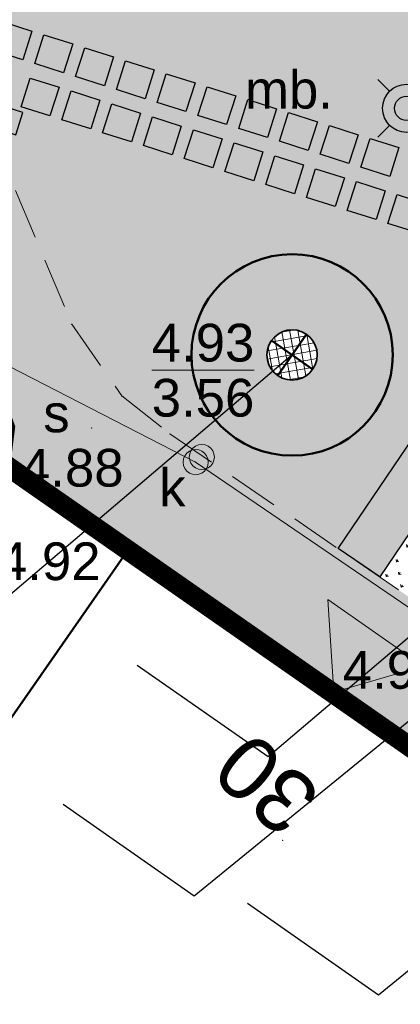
# Model space of a CAD drawing. Extents: x 5477758 to 5478338, y 5918296 to 5918505.
# Tile 52 of 135: x 5477917 to 5477924, y 5918360 to 5918379. Entities that reach past the tile are written whole.
import ezdxf
from ezdxf.enums import TextEntityAlignment as Align

# ---------------------------------------------------------------- set-up
doc = ezdxf.new("R2010")
doc.units = 0
doc.header["$PDSIZE"] = 0.75
doc.linetypes.add('budynki akt$0$DASHED', pattern=[19.05, 12.7, -6.35])
doc.linetypes.add('PRZER2-1', pattern=[3, 2, -1])
doc.layers.get('0').update_dxf_attribs({"linetype": 'CONTINUOUS'})
for name, color, linetype in [('000_wejscia do budynków', 7, 'CONTINUOUS'), ('0_NAWIERZCHNIA MINERALNA', 43, 'CONTINUOUS'), ('0_NAWIERZCHNIA UTWARDZONA_CHODNIK', 254, 'CONTINUOUS'), ('0_podziały zieleni średniowysokiej i nasadzeń niskich', 7, 'CONTINUOUS'), ('0_PROJEKTOWANE ZABAWKI', 7, 'CONTINUOUS'), ('A_GRANICA OPRACOWANIA', 7, 'CONTINUOUS'), ('ZZ_PROJ-numeracja', 5, 'CONTINUOUS')]:
    doc.layers.add(name, color=color, linetype=linetype)
for name, color, linetype, lineweight in [('E_osw', 5, 'CONTINUOUS', 30), ('GESBZO', 7, 'CONTINUOUS', 50), ('GSPPRB', 7, 'CONTINUOUS', 20), ('GSSKOD', 7, 'PRZER2-1', 18), ('GSSKOD_O', 7, 'PRZER2-1', 18), ('GUPIWZ', 7, 'CONTINUOUS', 18), ('GUPIWZ_O', 7, 'CONTINUOUS', 18), ('GUPPRZ', 7, 'CONTINUOUS', 18), ('GUPPRZ_O', 7, 'CONTINUOUS', 18), ('GUPSUT', 7, 'CONTINUOUS', 18), ('GUPSUT_O', 7, 'CONTINUOUS', 18), ('OT_Rzedna', 7, 'CONTINUOUS', 18), ('wysokosci', 7, 'CONTINUOUS', 18), ('ZZ_PROJ-drzewa', 94, 'CONTINUOUS', 50), ('ZZ_PROJ-szraf-korowina', 32, 'CONTINUOUS', 13), ('ZZ_trawnik', 62, 'CONTINUOUS', 50)]:
    doc.layers.add(name, color=color, linetype=linetype, lineweight=lineweight)
for name, color, linetype, lineweight, true_color in [('GEPADR', 7, 'CONTINUOUS', 18, 0x800040), ('GEPADR_O', 7, 'CONTINUOUS', 18, 0x800040), ('GULKPR', 7, 'CONTINUOUS', 18, 0x803300), ('GUPKSD', 7, 'CONTINUOUS', 18, 0x803300)]:
    doc.layers.add(name, color=color, linetype=linetype, lineweight=lineweight, true_color=true_color)
doc.styles.add('GEO-INFO', font='arial.ttf')

# ---------------------------------------------------------------- blocks, each defined once
blk = doc.blocks.new('POINT')
at = {"color": 0}
blk.add_point((0, 0), dxfattribs=at)
blk = doc.blocks.new('KOLO')
blk.add_hatch(color=0).paths.add_polyline_path([(-0.5, 0), (-0.482963, -0.12941), (-0.433013, -0.25), (-0.353553, -0.353553), (-0.25, -0.433013), (-0.12941, -0.482963), (0, -0.5), (0.12941, -0.482963), (0.25, -0.433013), (0.353553, -0.353553), (0.433013, -0.25), (0.482963, -0.12941), (0.5, 0), (0.482963, 0.12941), (0.433013, 0.25), (0.353553, 0.353553), (0.25, 0.433013), (0.12941, 0.482963), (0, 0.5), (-0.12941, 0.482963), (-0.25, 0.433013), (-0.353553, 0.353553), (-0.433013, 0.25), (-0.482963, 0.12941)])
blk = doc.blocks.new('OTRN')
at = {"linetype": 'Continuous', "lineweight": 13}
blk.add_hatch(color=0, dxfattribs=at).paths.add_polyline_path([(0, -0.091, 1), (0, 0.091, 1)])
at = {"color": 0, "linetype": 'Continuous', "lineweight": 13}
blk.add_circle((0, 0), 0.0906, dxfattribs=at)
blk = doc.blocks.new('OKRAG_PELNY')
at = {"color": 0}
blk.add_lwpolyline([(0, 0.5), (0.12941, 0.482963), (0.25, 0.433013), (0.353553, 0.353553), (0.433013, 0.25), (0.482963, 0.12941), (0.5, 0), (0.482963, -0.12941), (0.433013, -0.25), (0.353553, -0.353553), (0.25, -0.433013), (0.12941, -0.482963), (0, -0.5), (-0.12941, -0.482963), (-0.25, -0.433013), (-0.353553, -0.353553), (-0.433013, -0.25), (-0.482963, -0.12941), (-0.5, 0), (-0.482963, 0.12941), (-0.433013, 0.25), (-0.353553, 0.353553), (-0.25, 0.433013), (-0.12941, 0.482963)], close=True, dxfattribs=at)
blk = doc.blocks.new('zw$2EFF')
at = {"lineweight": 18}
blk.add_hatch(color=256, dxfattribs=at).paths.add_polyline_path([(-0.771, 0.963), (0, 0), (0.77, 0.963)])
blk.add_lwpolyline([(-0.771, 0.963), (0.77, 0.963), (0, 0), (-0.771, 0.963)], dxfattribs=at)
blk = doc.blocks.new('zw$6B5E')
at = {"layer": 'E_osw', "color": 5}
for p, q in [((0.363, 0.041), (0.128, 0.275)), ((1.04, 0.041), (1.275, 0.275)), ((0.363, -0.637), (0.128, -0.871)), ((1.04, -0.637), (1.275, -0.871))]:
    blk.add_line(p, q, dxfattribs=at)
for radius in [0.479, 0.242]:
    blk.add_circle((0.702, -0.298), radius, dxfattribs=at)
blk = doc.blocks.new('D4')
at = {"layer": 'ZZ_PROJ-drzewa'}
for p, q in [((0, -0.5), (0, 0.5)), ((0.5, 0), (-0.5, 0))]:
    blk.add_line(p, q, dxfattribs=at)
blk.add_circle((0, 0), 2, dxfattribs=at)

msp = doc.modelspace()

# ---------------------------------------------------------------- hatches: boundary and pattern name
at = {"lineweight": 0}
for points in [[(5477916.97, 5918379.167), (5477916.788, 5918378.595), (5477916.216, 5918378.776), (5477916.398, 5918379.348)], [(5477917.78, 5918378.909), (5477917.598, 5918378.337), (5477917.026, 5918378.519), (5477917.208, 5918379.091)], [(5477918.59, 5918378.652), (5477918.408, 5918378.08), (5477917.836, 5918378.262), (5477918.018, 5918378.833)], [(5477919.4, 5918378.394), (5477919.218, 5918377.822), (5477918.646, 5918378.004), (5477918.828, 5918378.576)], [(5477917.507, 5918378.051), (5477917.326, 5918377.48), (5477916.754, 5918377.661), (5477916.935, 5918378.233)], [(5477920.21, 5918378.137), (5477920.028, 5918377.565), (5477919.456, 5918377.747), (5477919.638, 5918378.319)], [(5477921.02, 5918377.879), (5477920.838, 5918377.308), (5477920.267, 5918377.489), (5477920.448, 5918378.061)], [(5477918.317, 5918377.794), (5477918.136, 5918377.222), (5477917.564, 5918377.404), (5477917.745, 5918377.976)], [(5477921.83, 5918377.622), (5477921.648, 5918377.05), (5477921.077, 5918377.232), (5477921.258, 5918377.804)], [(5477919.127, 5918377.537), (5477918.946, 5918376.965), (5477918.374, 5918377.146), (5477918.556, 5918377.718)], [(5477919.937, 5918377.279), (5477919.756, 5918376.707), (5477919.184, 5918376.889), (5477919.366, 5918377.461)], [(5477922.64, 5918377.365), (5477922.459, 5918376.793), (5477921.887, 5918376.975), (5477922.068, 5918377.546)], [(5477923.45, 5918377.107), (5477923.269, 5918376.535), (5477922.697, 5918376.717), (5477922.879, 5918377.289)], [(5477920.748, 5918377.022), (5477920.566, 5918376.45), (5477919.994, 5918376.632), (5477920.176, 5918377.203)], [(5477924.26, 5918376.85), (5477924.079, 5918376.278), (5477923.507, 5918376.46), (5477923.689, 5918377.032)], [(5477921.558, 5918376.764), (5477921.376, 5918376.192), (5477920.804, 5918376.374), (5477920.986, 5918376.946)], [(5477922.368, 5918376.507), (5477922.186, 5918375.935), (5477921.614, 5918376.117), (5477921.796, 5918376.689)], [(5477923.178, 5918376.249), (5477922.996, 5918375.678), (5477922.424, 5918375.859), (5477922.606, 5918376.431)], [(5477923.988, 5918375.992), (5477923.806, 5918375.42), (5477923.234, 5918375.602), (5477923.416, 5918376.174)], [(5477924.798, 5918375.735), (5477924.616, 5918375.163), (5477924.044, 5918375.345), (5477924.226, 5918375.916)]]:
    msp.add_hatch(color=254, dxfattribs=at).paths.add_polyline_path(points)
at = {"layer": '0_NAWIERZCHNIA MINERALNA', "transparency": 33554636}
msp.add_hatch(color=256, dxfattribs=at).paths.add_polyline_path([(5477925.66, 5918372.728, 0.082685), (5477926.434, 5918372.088), (5477923.879, 5918368.319), (5477923.053, 5918368.883)])
at = {"layer": '0_NAWIERZCHNIA UTWARDZONA_CHODNIK', "transparency": 33554636}
msp.add_hatch(color=256, dxfattribs=at).paths.add_polyline_path([(5477913.305, 5918381.377), (5477913.587, 5918381.118), (5477914.71, 5918380.022), (5477915.305, 5918379.04), (5477915.475, 5918378.759), (5477916.459, 5918376.427), (5477917.761, 5918373.34), (5477918.755, 5918371.916), (5477919.712, 5918371.162), (5477919.923, 5918371.018), (5477937.351, 5918359.126), (5477940.619, 5918356.896), (5477939.869, 5918356.504), (5477938.795, 5918354.966), (5477916.444, 5918370.588), (5477916.433, 5918371.286), (5477914.46, 5918376.682), (5477914.426, 5918376.774), (5477913.752, 5918378.047), (5477912.428, 5918379.542), (5477911.642, 5918380.121)])
at = {"layer": 'ZZ_PROJ-szraf-korowina'}
h = msp.add_hatch(dxfattribs=at)
h.set_pattern_fill('ANSI37', color=256, scale=0.05, angle=69.9235)
h.set_pattern_definition([(100.04268, (5477856.465, 5918395.12232), (-0.15631766, -0.0276831), []), (190.04268, (5477856.465, 5918395.12232), (0.0276831, -0.15631766), [])])
edge = h.paths.add_edge_path()
edge.add_arc((5477922.139, 5918372.731), 0.5, 339.9235, 699.9235)
at = {"layer": 'ZZ_trawnik', "lineweight": 13}
h = msp.add_hatch(dxfattribs=at)
h.set_pattern_fill('GRASS', color=256, scale=0.01)
h.set_pattern_definition([(55.0427, (5477912.81635, 5918360.15222), (-0.0442929, 0.25010825), [0.047625, -0.3115852]), (10.0427, (5477912.81635, 5918360.15222), (-0.044293, 0.2501082), [0.047625, -0.206375]), (100.0427, (5477912.81635, 5918360.15222), (-0.2501082, -0.044293), [0.047625, -0.206375])])
edge = h.paths.add_edge_path()
edge.add_line((5477923.179, 5918387.524), (5477922.565, 5918387.972))
edge.add_line((5477922.565, 5918387.972), (5477913.305, 5918381.377))
edge.add_line((5477913.305, 5918381.377), (5477914.71, 5918380.022))
edge.add_line((5477914.71, 5918380.022), (5477915.475, 5918378.759))
edge.add_line((5477915.475, 5918378.759), (5477917.761, 5918373.34))
edge.add_line((5477917.761, 5918373.34), (5477918.755, 5918371.916))
edge.add_line((5477918.755, 5918371.916), (5477919.712, 5918371.162))
edge.add_line((5477919.712, 5918371.162), (5477923.041, 5918368.865))
edge.add_line((5477923.041, 5918368.865), (5477924.356, 5918370.805))
edge.add_line((5477924.356, 5918370.805), (5477924.602, 5918371.168))
edge.add_line((5477924.602, 5918371.168), (5477925.66, 5918372.728))
edge.add_arc((5477927.96, 5918374.733), 3.051, 143.2706, 221.0771, ccw=False)
edge.add_arc((5477927.969, 5918374.733), 3.058, 74.1302, 143.3759, ccw=False)
edge.add_line((5477928.805, 5918377.674), (5477929.811, 5918379.15))
edge.add_line((5477929.811, 5918379.15), (5477935.517, 5918375.256))
edge.add_line((5477935.517, 5918375.256), (5477939.015, 5918373.121))
edge.add_line((5477939.015, 5918373.121), (5477937.162, 5918370.129))
edge.add_line((5477937.162, 5918370.129), (5477934.31, 5918365.947))
edge.add_line((5477934.31, 5918365.947), (5477932.903, 5918369.116))
edge.add_line((5477932.903, 5918369.116), (5477936.322, 5918370.634))
edge.add_line((5477936.322, 5918370.634), (5477933.675, 5918372.264))
edge.add_line((5477933.675, 5918372.264), (5477933.693, 5918372.293))
edge.add_line((5477933.693, 5918372.293), (5477931.848, 5918371.493))
edge.add_line((5477931.848, 5918371.493), (5477930.856, 5918373.726))
edge.add_arc((5477927.969, 5918374.733), 3.058, 296.3873, 340.7779, ccw=False)
edge.add_line((5477929.328, 5918371.994), (5477932.919, 5918363.905))
edge.add_line((5477932.919, 5918363.905), (5477932.088, 5918362.717))
edge.add_line((5477932.088, 5918362.717), (5477940.619, 5918356.896))
edge.add_line((5477940.619, 5918356.896), (5477943.87, 5918372.327))
edge.add_line((5477943.87, 5918372.327), (5477938.811, 5918375.814))
edge.add_line((5477938.811, 5918375.814), (5477939.356, 5918376.864))
edge.add_line((5477939.356, 5918376.864), (5477927.826, 5918384.086))
edge.add_line((5477927.826, 5918384.086), (5477926.949, 5918383.275))
edge.add_line((5477926.949, 5918383.275), (5477923.761, 5918385.302))
edge.add_line((5477923.761, 5918385.302), (5477923.68, 5918385.347))
edge.add_line((5477923.68, 5918385.347), (5477923.513, 5918385.047))
edge.add_line((5477923.513, 5918385.047), (5477922.203, 5918385.779))
edge.add_line((5477922.203, 5918385.779), (5477923.179, 5918387.524))
edge = h.paths.add_edge_path(flags=16)
edge.add_arc((5477928.012, 5918381.132), 0.5, 0, 360)
edge = h.paths.add_edge_path(flags=16)
edge.add_arc((5477922.139, 5918372.731), 0.5, 0, 360)
h = msp.add_hatch(dxfattribs=at)
h.set_pattern_fill('GRASS', color=256, scale=0.01)
h.set_pattern_definition([(55.0427, (5477912.81635, 5918360.15222), (-0.044293, 0.2501082), [0.047625, -0.3115852]), (10.0427, (5477912.81635, 5918360.15222), (-0.044293, 0.2501082), [0.047625, -0.206375]), (100.0427, (5477912.81635, 5918360.15222), (-0.2501082, -0.044293), [0.047625, -0.206375])])
edge = h.paths.add_edge_path()
edge.add_line((5477926.434, 5918372.088), (5477923.879, 5918368.319))
edge.add_line((5477923.879, 5918368.319), (5477928.831, 5918364.94))
edge.add_line((5477928.831, 5918364.94), (5477930.399, 5918367.237))
edge.add_line((5477930.399, 5918367.237), (5477925.939, 5918370.281))
edge.add_line((5477925.939, 5918370.281), (5477927.002, 5918371.832))
edge.add_arc((5477927.969, 5918374.733), 3.058, 239.8789, 251.5779, ccw=False)

# ---------------------------------------------------------------- linework, layer by layer
for points in [[(5477916.97, 5918379.167), (5477916.788, 5918378.595), (5477916.216, 5918378.776), (5477916.398, 5918379.348), (5477916.97, 5918379.167)], [(5477917.78, 5918378.909), (5477917.598, 5918378.337), (5477917.026, 5918378.519), (5477917.208, 5918379.091), (5477917.78, 5918378.909)], [(5477918.59, 5918378.652), (5477918.408, 5918378.08), (5477917.836, 5918378.262), (5477918.018, 5918378.833), (5477918.59, 5918378.652)], [(5477919.4, 5918378.394), (5477919.218, 5918377.822), (5477918.646, 5918378.004), (5477918.828, 5918378.576), (5477919.4, 5918378.394)], [(5477917.507, 5918378.051), (5477917.326, 5918377.48), (5477916.754, 5918377.661), (5477916.935, 5918378.233), (5477917.507, 5918378.051)], [(5477920.21, 5918378.137), (5477920.028, 5918377.565), (5477919.456, 5918377.747), (5477919.638, 5918378.319), (5477920.21, 5918378.137)], [(5477921.02, 5918377.879), (5477920.838, 5918377.308), (5477920.267, 5918377.489), (5477920.448, 5918378.061), (5477921.02, 5918377.879)], [(5477918.317, 5918377.794), (5477918.136, 5918377.222), (5477917.564, 5918377.404), (5477917.745, 5918377.976), (5477918.317, 5918377.794)], [(5477921.83, 5918377.622), (5477921.648, 5918377.05), (5477921.077, 5918377.232), (5477921.258, 5918377.804), (5477921.83, 5918377.622)], [(5477919.127, 5918377.537), (5477918.946, 5918376.965), (5477918.374, 5918377.146), (5477918.556, 5918377.718), (5477919.127, 5918377.537)], [(5477919.937, 5918377.279), (5477919.756, 5918376.707), (5477919.184, 5918376.889), (5477919.366, 5918377.461), (5477919.937, 5918377.279)], [(5477922.64, 5918377.365), (5477922.459, 5918376.793), (5477921.887, 5918376.975), (5477922.068, 5918377.546), (5477922.64, 5918377.365)], [(5477923.45, 5918377.107), (5477923.269, 5918376.535), (5477922.697, 5918376.717), (5477922.879, 5918377.289), (5477923.45, 5918377.107)], [(5477920.748, 5918377.022), (5477920.566, 5918376.45), (5477919.994, 5918376.632), (5477920.176, 5918377.203), (5477920.748, 5918377.022)], [(5477924.26, 5918376.85), (5477924.079, 5918376.278), (5477923.507, 5918376.46), (5477923.689, 5918377.032), (5477924.26, 5918376.85)], [(5477921.558, 5918376.764), (5477921.376, 5918376.192), (5477920.804, 5918376.374), (5477920.986, 5918376.946), (5477921.558, 5918376.764)], [(5477922.368, 5918376.507), (5477922.186, 5918375.935), (5477921.614, 5918376.117), (5477921.796, 5918376.689), (5477922.368, 5918376.507)], [(5477923.178, 5918376.249), (5477922.996, 5918375.678), (5477922.424, 5918375.859), (5477922.606, 5918376.431), (5477923.178, 5918376.249)], [(5477923.988, 5918375.992), (5477923.806, 5918375.42), (5477923.234, 5918375.602), (5477923.416, 5918376.174), (5477923.988, 5918375.992)], [(5477924.798, 5918375.735), (5477924.616, 5918375.163), (5477924.044, 5918375.345), (5477924.226, 5918375.916), (5477924.798, 5918375.735)]]:
    msp.add_lwpolyline(points)
at = {"layer": '0_podziały zieleni średniowysokiej i nasadzeń niskich'}
msp.add_lwpolyline([(5477925.66, 5918372.728, 0.082685), (5477926.434, 5918372.088), (5477923.879, 5918368.319), (5477923.053, 5918368.883), (5477925.66, 5918372.728)], format="xyb", dxfattribs=at)
at = {"layer": '0_PROJEKTOWANE ZABAWKI'}
msp.add_lwpolyline([(5477916.647, 5918377.107), (5477916.787, 5918377.546), (5477916.348, 5918377.685), (5477916.209, 5918377.247), (5477916.647, 5918377.107)], dxfattribs=at)
at = {"layer": 'A_GRANICA OPRACOWANIA', "color": 1, "linetype": 'budynki akt$0$DASHED', "ltscale": 0.1, "const_width": 0.4}
msp.add_lwpolyline([(5477939.869, 5918356.504), (5477940.619, 5918356.896), (5477942.101, 5918363.93), (5477943.898, 5918372.463), (5477938.811, 5918375.814), (5477939.356, 5918376.864), (5477927.622, 5918384.214), (5477926.949, 5918383.275), (5477923.735, 5918385.254), (5477924.621, 5918386.867), (5477922.565, 5918387.972), (5477915.954, 5918383.377), (5477911.642, 5918380.121), (5477912.501, 5918379.46), (5477913.835, 5918377.89), (5477914.426, 5918376.774), (5477916.433, 5918371.286), (5477916.349, 5918370.613), (5477938.795, 5918354.966), (5477939.869, 5918356.504)], dxfattribs=at)
at = {"layer": 'GESBZO', "color": 7, "linetype": 'Continuous', "lineweight": 50}
msp.add_lwpolyline([(5477912.816, 5918360.152), (5477918.892, 5918368.876), (5477953.955, 5918344.371)], dxfattribs=at)
at = {"layer": 'GSPPRB', "color": 7, "linetype": 'Continuous', "lineweight": 20}
for p in [(5477917.761, 5918373.34), (5477918.755, 5918371.916), (5477919.712, 5918371.162), (5477918.892, 5918368.876)]:
    msp.add_point(p, dxfattribs=at)
at = {"layer": 'GSSKOD', "color": 7, "linetype": 'PRZER2-1', "lineweight": 18, "ltscale": 0.5}
for points in [[(5477913.664, 5918381.047), (5477914.71, 5918380.022), (5477915.475, 5918378.759), (5477917.761, 5918373.34), (5477918.755, 5918371.916), (5477919.712, 5918371.162)], [(5477919.712, 5918371.162), (5477940.619, 5918356.896), (5477940.505, 5918356.73), (5477940.956, 5918356.429), (5477953.729, 5918347.096), (5477954.44, 5918347.914), (5477955.591, 5918347.853), (5477957.953, 5918351.321), (5477957.936, 5918351.88), (5477956.696, 5918352.617), (5477959.044, 5918356.623), (5477959.921, 5918356.195), (5477958.394, 5918353.802), (5477959.543, 5918353.087)], [(5477953.955, 5918344.371), (5477918.892, 5918368.876), (5477912.816, 5918360.152), (5477909.863, 5918355.582), (5477916.678, 5918350.56), (5477917.405, 5918351.474), (5477927.496, 5918344.442), (5477926.88, 5918343.51), (5477932.252, 5918339.779), (5477929.362, 5918324.071), (5477935.927, 5918319.225), (5477938.124, 5918320.534), (5477940.031, 5918323.232), (5477938.216, 5918324.426), (5477940.878, 5918328.21), (5477941.747, 5918327.531), (5477940.015, 5918324.991), (5477941.068, 5918324.27)]]:
    msp.add_lwpolyline(points, dxfattribs=at)
at = {"layer": 'GULKPR', "color": 36, "linetype": 'Continuous', "lineweight": 18, "true_color": 0x803300}
for points in [[(5477920.222, 5918370.601), (5477910.49, 5918375.599)], [(5477947.198, 5918352.15), (5477940.709, 5918356.642), (5477920.222, 5918370.601)]]:
    msp.add_lwpolyline(points, dxfattribs=at)
at = {"layer": 'GUPPRZ_O', "color": 36, "linetype": 'Continuous', "lineweight": 9, "true_color": 0x803300, "flags": 128}
msp.add_lwpolyline([(5477919.349, 5918372.427), (5477921.387, 5918372.427)], dxfattribs=at)
at = {"layer": 'ZZ_PROJ-numeracja', "flags": 128}
for points in [[(5477922.139, 5918372.731), (5477915.067, 5918366.721), (5477913.306, 5918367.952)], [(5477928.738, 5918370.752), (5477921.666, 5918364.742), (5477919.062, 5918366.562)], [(5477929.324, 5918369.424), (5477920.194, 5918361.98), (5477917.59, 5918363.8)]]:
    msp.add_lwpolyline(points, dxfattribs=at)
at = {"layer": 'ZZ_PROJ-numeracja', "elevation": 0.48, "flags": 128}
msp.add_lwpolyline([(5477929.675, 5918364.753), (5477923.857, 5918360.009), (5477921.253, 5918361.829)], dxfattribs=at)
at = {"layer": 'ZZ_PROJ-szraf-korowina', "lineweight": 35}
msp.add_circle((5477922.139, 5918372.731), 0.5, dxfattribs=at)

# ---------------------------------------------------------------- block references
at = {"layer": '000_wejscia do budynków', "lineweight": 0, "xscale": -1.5, "yscale": 1.5, "zscale": 1.5, "rotation": 325.048567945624}
msp.add_blockref('zw$2EFF', (5477922.969, 5918366.027), dxfattribs=at)
at = {"layer": 'E_osw'}
msp.add_blockref('zw$6B5E', (5477923.713, 5918377.929), dxfattribs=at)
at = {"layer": 'GEPADR', "color": 236, "lineweight": 18, "true_color": 0x800040}
msp.add_blockref('POINT', (5477921.95, 5918363.086), dxfattribs=at)
at = {"layer": 'GUPIWZ', "color": 7, "lineweight": 18, "xscale": 0.5, "yscale": 0.5}
msp.add_blockref('OKRAG_PELNY', (5477920.345, 5918370.702), dxfattribs=at)
at = {"layer": 'GUPKSD', "xscale": 0.5, "yscale": 0.5}
msp.add_blockref('OKRAG_PELNY', (5477920.222, 5918370.601), dxfattribs=at)
at = {"layer": 'GUPKSD', "color": 36, "lineweight": 18, "true_color": 0x803300, "xscale": 0.5, "yscale": 0.5}
msp.add_blockref('POINT', (5477920.222, 5918370.601), dxfattribs=at)
at = {"layer": 'GUPPRZ', "color": 7, "lineweight": 18}
msp.add_blockref('POINT', (5477918.156, 5918371.277), dxfattribs=at)
at = {"layer": 'GUPPRZ', "color": 36, "lineweight": 18, "true_color": 0x803300}
msp.add_blockref('POINT', (5477920.222, 5918370.601), dxfattribs=at)
at = {"layer": 'GUPSUT', "color": 7, "lineweight": 18, "xscale": 0.4, "yscale": 0.4}
msp.add_blockref('KOLO', (5477918.156, 5918371.277), dxfattribs=at)
at = {"layer": 'OT_Rzedna', "color": 7, "linetype": 'Continuous', "xscale": 0.5, "yscale": 0.5, "zscale": 0.5}
msp.add_blockref('OTRN', (5477918.518, 5918369.06), dxfattribs=at)
at = {"layer": 'ZZ_PROJ-drzewa', "lineweight": 30, "rotation": 325.0426754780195}
msp.add_blockref('D4', (5477922.139, 5918372.731), dxfattribs=at)

# ---------------------------------------------------------------- texts
at = {"layer": 'GEPADR_O', "color": 236, "linetype": 'Continuous', "lineweight": 0, "true_color": 0x800040, "style": 'GEO-INFO'}
msp.add_text('30', height=1.25, rotation=138.8823, dxfattribs=at).set_placement((5477921.95, 5918363.086), align=Align.TOP_LEFT)
at = {"layer": 'GSSKOD_O', "color": 7, "linetype": 'Continuous', "lineweight": 0, "style": 'GEO-INFO'}
msp.add_text('mb.', height=0.75, dxfattribs=at).set_placement((5477922.077, 5918378.016), align=Align.MIDDLE)
at = {"layer": 'GUPIWZ_O', "color": 7, "linetype": 'Continuous', "lineweight": 0, "style": 'GEO-INFO'}
msp.add_text('k', height=0.75, dxfattribs=at).set_placement((5477920.022, 5918369.72), align=Align.RIGHT)
at = {"layer": 'GUPPRZ_O', "color": 36, "linetype": 'Continuous', "lineweight": 0, "true_color": 0x803300, "style": 'GEO-INFO'}
for s, p in [('4.93', (5477919.349, 5918372.6)), ('3.56', (5477919.349, 5918371.505))]:
    msp.add_text(s, height=0.75, dxfattribs=at).set_placement(p)
at = {"layer": 'GUPPRZ_O', "color": 7, "linetype": 'Continuous', "lineweight": 0, "style": 'GEO-INFO'}
msp.add_text('4.88', height=0.75, dxfattribs=at).set_placement((5477916.751, 5918370.489), align=Align.MIDDLE_LEFT)
at = {"layer": 'GUPSUT_O', "color": 7, "linetype": 'Continuous', "lineweight": 0, "style": 'GEO-INFO'}
msp.add_text('s', height=0.75, dxfattribs=at).set_placement((5477917.718, 5918371.194), align=Align.RIGHT)
at = {"layer": 'wysokosci', "color": 7, "style": 'GEO-INFO'}
for s, p in [('4.92', (5477916.293, 5918369.006)), ('4.90', (5477923.144, 5918366.848))]:
    msp.add_text(s, height=0.75, dxfattribs=at).set_placement(p, align=Align.TOP_LEFT)

doc.saveas('drawing.dxf')
